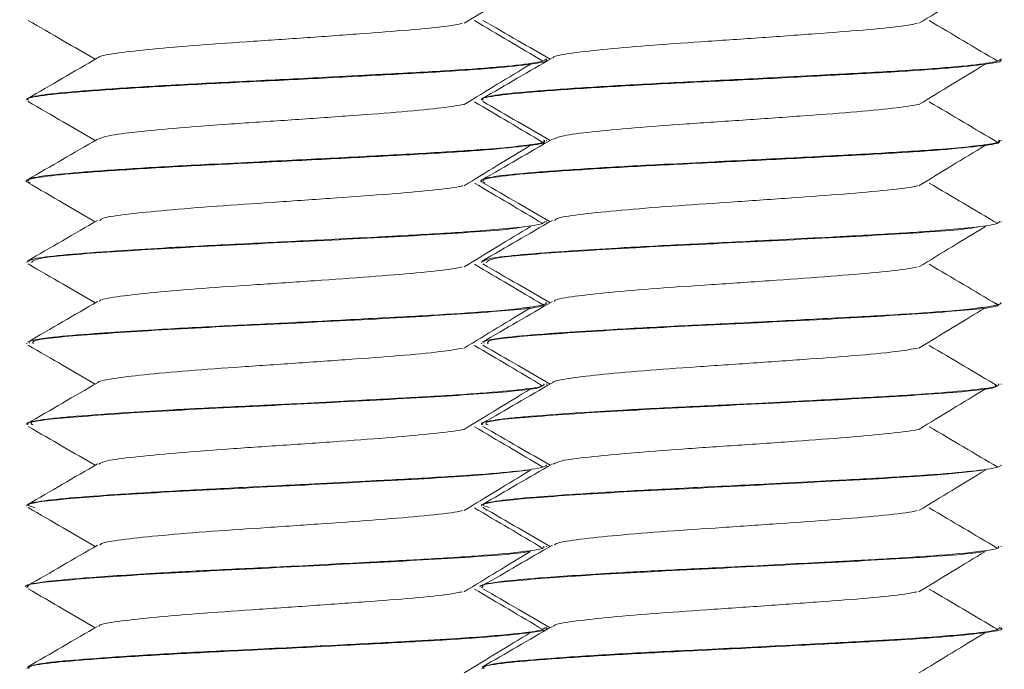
# Model space of a CAD drawing. Header units: millimetres. Extents: x -136 to 1613, y -2821 to -510.
# Tile 67 of 69: x 1582 to 1597, y -562 to -552. Entities that reach past the tile are written whole.
import ezdxf

# ---------------------------------------------------------------- set-up
doc = ezdxf.new("R2010")
doc.units = ezdxf.units.MM

msp = doc.modelspace()

# ---------------------------------------------------------------- linework, layer by layer
at = {"color": 7, "linetype": 'Continuous', "lineweight": 15}
for p, q in [((1589.998, -552.246), (1589.998, -552.236)), ((1596.998, -552.246), (1596.998, -552.236)), ((1581.998, -552.861), (1581.998, -552.871)), ((1588.998, -552.861), (1588.998, -552.871)), ((1589.998, -553.496), (1589.998, -553.486)), ((1596.998, -553.496), (1596.998, -553.486)), ((1581.998, -554.111), (1581.998, -554.121)), ((1588.998, -554.111), (1588.998, -554.121)), ((1589.998, -554.746), (1589.998, -554.736)), ((1596.998, -554.746), (1596.998, -554.736)), ((1581.998, -555.361), (1581.998, -555.371)), ((1588.998, -555.361), (1588.998, -555.371)), ((1589.998, -555.996), (1589.998, -555.986)), ((1596.998, -555.996), (1596.998, -555.986)), ((1581.998, -556.611), (1581.998, -556.62)), ((1588.998, -556.611), (1588.998, -556.62)), ((1589.998, -557.245), (1589.998, -557.236)), ((1596.998, -557.245), (1596.998, -557.236)), ((1581.998, -557.861), (1581.998, -557.87)), ((1588.998, -557.861), (1588.998, -557.87)), ((1589.998, -558.495), (1589.998, -558.486)), ((1596.998, -558.495), (1596.998, -558.486)), ((1581.998, -559.111), (1581.998, -559.12)), ((1588.998, -559.111), (1588.998, -559.12)), ((1589.998, -559.745), (1589.998, -559.736)), ((1596.998, -559.745), (1596.998, -559.736)), ((1581.998, -560.361), (1581.998, -560.371)), ((1588.998, -560.361), (1588.998, -560.371)), ((1589.998, -560.996), (1589.998, -560.986)), ((1596.998, -560.996), (1596.998, -560.986)), ((1581.998, -561.611), (1581.998, -561.621)), ((1588.998, -561.611), (1588.998, -561.621))]:
    msp.add_line(p, q, dxfattribs=at)
for points, knots in [([(1588.731, -551.687), (1588.9, -551.584), (1589.24, -551.376), (1589.582, -551.168), (1589.753, -551.065)], [0, 0, 0, 0, 0.4999471, 1, 1, 1, 1]), ([(1595.731, -551.687), (1595.9, -551.584), (1596.24, -551.376), (1596.582, -551.168), (1596.753, -551.065)], [0, 0, 0, 0, 0.499955, 1, 1, 1, 1]), ([(1582.019, -551.641), (1582.199, -551.746), (1582.544, -551.945), (1582.888, -552.145), (1583.052, -552.241)], [0, 0, 0, 0, 0.522699, 1, 1, 1, 1]), ([(1589.943, -552.269), (1589.767, -552.165), (1589.417, -551.958), (1589.066, -551.75), (1588.89, -551.646)], [0, 0, 0, 0, 0.500051, 1, 1, 1, 1]), ([(1589.019, -551.641), (1589.199, -551.746), (1589.544, -551.945), (1589.888, -552.145), (1590.052, -552.241)], [0, 0, 0, 0, 0.522699, 1, 1, 1, 1]), ([(1596.943, -552.269), (1596.767, -552.165), (1596.417, -551.958), (1596.066, -551.75), (1595.89, -551.646)], [0, 0, 0, 0, 0.500052, 1, 1, 1, 1]), ([(1583.104, -552.22), (1583.103, -552.217), (1583.095, -552.194), (1583.337, -552.149), (1583.825, -552.093), (1584.533, -552.029), (1585.371, -551.971), (1586.267, -551.911), (1587.139, -551.848), (1587.9, -551.791), (1588.455, -551.735), (1588.635, -551.701), (1588.707, -551.687)], [0, 0, 0, 0, 0.015977, 0.129924, 0.241844, 0.356313, 0.468871, 0.582011, 0.696317, 0.808123, 0.922377, 1, 1, 1, 1]), ([(1590.104, -552.22), (1590.103, -552.217), (1590.095, -552.194), (1590.337, -552.149), (1590.825, -552.093), (1591.533, -552.029), (1592.371, -551.971), (1593.267, -551.911), (1594.139, -551.848), (1594.9, -551.791), (1595.455, -551.735), (1595.635, -551.701), (1595.707, -551.687)], [0, 0, 0, 0, 0.015978, 0.129925, 0.241844, 0.356314, 0.468871, 0.582011, 0.696317, 0.808123, 0.922377, 1, 1, 1, 1]), ([(1582.028, -552.871), (1582.019, -552.867), (1581.964, -552.842), (1582.225, -552.795), (1582.809, -552.739), (1583.712, -552.676), (1584.818, -552.615), (1586.033, -552.558), (1587.242, -552.494), (1588.338, -552.437), (1589.23, -552.376), (1589.791, -552.313), (1590.038, -552.273), (1589.981, -552.249), (1589.973, -552.246)], [0, 0, 0, 0, 0.0197885, 0.1172699, 0.2125745, 0.3097735, 0.4065292, 0.50212, 0.5996831, 0.6952409, 0.7920384, 0.8892083, 0.9845253, 1, 1, 1, 1]), ([(1589.989, -552.236), (1589.993, -552.237), (1589.999, -552.239), (1589.996, -552.242), (1589.993, -552.248), (1589.964, -552.266), (1589.817, -552.301), (1589.356, -552.354), (1588.563, -552.413), (1587.857, -552.452), (1587.389, -552.476), (1587.02, -552.496), (1586.292, -552.534), (1585.235, -552.586), (1584.123, -552.642), (1583.173, -552.703), (1582.454, -552.758), (1582.093, -552.809), (1581.992, -552.844), (1582.001, -552.859), (1582.003, -552.861)], [0, 0, 0, 0, 0.005301, 0.008625, 0.014279, 0.032575, 0.097028, 0.189858, 0.282144, 0.374424, 0.383854, 0.402612, 0.468016, 0.560629, 0.652323, 0.745887, 0.83762, 0.930186, 0.990391, 1, 1, 1, 1]), ([(1583.088, -552.22), (1582.908, -552.324), (1582.548, -552.534), (1582.188, -552.742), (1582.008, -552.847)], [0, 0, 0, 0, 0.499706, 1, 1, 1, 1]), ([(1589.028, -552.871), (1589.019, -552.867), (1588.964, -552.842), (1589.225, -552.795), (1589.809, -552.739), (1590.712, -552.676), (1591.818, -552.615), (1593.033, -552.558), (1594.242, -552.494), (1595.338, -552.437), (1596.23, -552.376), (1596.791, -552.313), (1597.038, -552.273), (1596.981, -552.249), (1596.973, -552.246)], [0, 0, 0, 0, 0.019789, 0.117271, 0.212574, 0.309774, 0.40653, 0.50212, 0.599684, 0.695241, 0.792039, 0.889209, 0.984526, 1, 1, 1, 1]), ([(1596.989, -552.236), (1596.993, -552.237), (1596.999, -552.239), (1596.996, -552.242), (1596.993, -552.248), (1596.964, -552.266), (1596.817, -552.301), (1596.356, -552.354), (1595.563, -552.413), (1594.857, -552.452), (1594.389, -552.476), (1594.02, -552.496), (1593.292, -552.534), (1592.235, -552.586), (1591.123, -552.642), (1590.173, -552.703), (1589.454, -552.758), (1589.093, -552.809), (1588.992, -552.844), (1589.001, -552.859), (1589.003, -552.861)], [0, 0, 0, 0, 0.0053, 0.008624, 0.014279, 0.032576, 0.097028, 0.189858, 0.282145, 0.374423, 0.383854, 0.402612, 0.468016, 0.560629, 0.652322, 0.745887, 0.83762, 0.930187, 0.990391, 1, 1, 1, 1]), ([(1590.088, -552.22), (1589.908, -552.324), (1589.548, -552.534), (1589.188, -552.742), (1589.008, -552.847)], [0, 0, 0, 0, 0.499706, 1, 1, 1, 1]), ([(1588.731, -552.937), (1588.9, -552.834), (1589.24, -552.626), (1589.582, -552.418), (1589.753, -552.315)], [0, 0, 0, 0, 0.4999471, 1, 1, 1, 1]), ([(1595.731, -552.937), (1595.9, -552.834), (1596.24, -552.626), (1596.582, -552.418), (1596.753, -552.315)], [0, 0, 0, 0, 0.499955, 1, 1, 1, 1]), ([(1582.019, -552.891), (1582.199, -552.996), (1582.544, -553.195), (1582.888, -553.395), (1583.052, -553.491)], [0, 0, 0, 0, 0.522699, 1, 1, 1, 1]), ([(1583.099, -553.471), (1583.14, -553.453), (1583.226, -553.414), (1583.673, -553.359), (1584.324, -553.296), (1585.135, -553.235), (1586.024, -553.178), (1586.908, -553.114), (1587.708, -553.057), (1588.362, -552.996), (1588.61, -552.956), (1588.732, -552.936)], [0, 0, 0, 0, 0.101189, 0.212688, 0.326417, 0.439622, 0.551459, 0.665613, 0.777411, 0.890666, 1, 1, 1, 1]), ([(1589.943, -553.519), (1589.767, -553.415), (1589.417, -553.208), (1589.066, -553), (1588.89, -552.896)], [0, 0, 0, 0, 0.500051, 1, 1, 1, 1]), ([(1589.019, -552.891), (1589.199, -552.996), (1589.544, -553.195), (1589.888, -553.395), (1590.052, -553.491)], [0, 0, 0, 0, 0.522699, 1, 1, 1, 1]), ([(1590.099, -553.471), (1590.14, -553.453), (1590.226, -553.414), (1590.673, -553.359), (1591.324, -553.296), (1592.135, -553.235), (1593.024, -553.178), (1593.908, -553.114), (1594.708, -553.057), (1595.362, -552.996), (1595.61, -552.956), (1595.732, -552.936)], [0, 0, 0, 0, 0.101187, 0.212688, 0.326416, 0.439621, 0.551458, 0.665613, 0.777411, 0.890665, 1, 1, 1, 1]), ([(1596.943, -553.519), (1596.767, -553.415), (1596.417, -553.208), (1596.066, -553), (1595.89, -552.896)], [0, 0, 0, 0, 0.500052, 1, 1, 1, 1]), ([(1583.088, -553.47), (1582.908, -553.574), (1582.548, -553.783), (1582.188, -553.992), (1582.008, -554.096)], [0, 0, 0, 0, 0.499706, 1, 1, 1, 1]), ([(1590.088, -553.47), (1589.908, -553.574), (1589.548, -553.783), (1589.188, -553.992), (1589.008, -554.096)], [0, 0, 0, 0, 0.499706, 1, 1, 1, 1]), ([(1582.055, -554.141), (1582.033, -554.136), (1581.931, -554.111), (1582.116, -554.062), (1582.613, -554.004), (1583.445, -553.944), (1584.502, -553.881), (1585.699, -553.824), (1586.92, -553.761), (1588.058, -553.702), (1589.015, -553.643), (1589.672, -553.579), (1589.999, -553.534), (1589.963, -553.505), (1589.953, -553.496)], [0, 0, 0, 0, 0.02552, 0.119949, 0.212656, 0.306117, 0.400327, 0.49255, 0.586843, 0.68011, 0.772995, 0.867394, 0.959691, 1, 1, 1, 1]), ([(1589.956, -553.486), (1589.971, -553.495), (1589.986, -553.504), (1589.962, -553.513), (1589.961, -553.513), (1589.954, -553.516), (1589.925, -553.525), (1589.843, -553.542), (1589.716, -553.56), (1589.586, -553.576), (1589.406, -553.596), (1588.98, -553.634), (1588.18, -553.685), (1587.107, -553.741), (1586.287, -553.784), (1585.781, -553.809), (1585.399, -553.828), (1584.677, -553.863), (1583.722, -553.916), (1582.857, -553.976), (1582.377, -554.019), (1582.125, -554.058), (1581.994, -554.085), (1582.025, -554.104), (1582.037, -554.111)], [0, 0, 0, 0, 0.041987, 0.042338, 0.043023, 0.045393, 0.054124, 0.08755, 0.133584, 0.143082, 0.161876, 0.22725, 0.319552, 0.411469, 0.504989, 0.514275, 0.532671, 0.596697, 0.689488, 0.782722, 0.874002, 0.908301, 0.967576, 1, 1, 1, 1]), ([(1588.731, -554.187), (1588.9, -554.084), (1589.24, -553.876), (1589.582, -553.668), (1589.753, -553.565)], [0, 0, 0, 0, 0.4999471, 1, 1, 1, 1]), ([(1589.055, -554.141), (1589.033, -554.136), (1588.931, -554.111), (1589.116, -554.062), (1589.613, -554.004), (1590.445, -553.944), (1591.502, -553.881), (1592.699, -553.824), (1593.92, -553.761), (1595.058, -553.702), (1596.015, -553.643), (1596.672, -553.579), (1596.999, -553.534), (1596.963, -553.505), (1596.953, -553.496)], [0, 0, 0, 0, 0.025519, 0.11995, 0.212656, 0.306118, 0.400327, 0.49255, 0.586843, 0.68011, 0.772995, 0.867394, 0.959691, 1, 1, 1, 1]), ([(1596.956, -553.486), (1596.971, -553.495), (1596.986, -553.504), (1596.962, -553.513), (1596.961, -553.513), (1596.954, -553.516), (1596.925, -553.525), (1596.843, -553.542), (1596.716, -553.56), (1596.586, -553.576), (1596.406, -553.596), (1595.98, -553.634), (1595.18, -553.685), (1594.107, -553.741), (1593.287, -553.784), (1592.781, -553.809), (1592.399, -553.828), (1591.677, -553.863), (1590.722, -553.916), (1589.857, -553.976), (1589.377, -554.019), (1589.125, -554.058), (1588.994, -554.085), (1589.025, -554.104), (1589.037, -554.111)], [0, 0, 0, 0, 0.041987, 0.042339, 0.043024, 0.045392, 0.054124, 0.08755, 0.133585, 0.143083, 0.161876, 0.22725, 0.319552, 0.411469, 0.504989, 0.514275, 0.532671, 0.596697, 0.689488, 0.782722, 0.874001, 0.9083, 0.967576, 1, 1, 1, 1]), ([(1595.731, -554.187), (1595.9, -554.084), (1596.24, -553.876), (1596.582, -553.668), (1596.753, -553.565)], [0, 0, 0, 0, 0.499955, 1, 1, 1, 1]), ([(1582.019, -554.141), (1582.199, -554.246), (1582.544, -554.445), (1582.888, -554.645), (1583.052, -554.741)], [0, 0, 0, 0, 0.522699, 1, 1, 1, 1]), ([(1583.119, -554.721), (1583.134, -554.708), (1583.173, -554.675), (1583.532, -554.624), (1584.127, -554.564), (1584.904, -554.501), (1585.779, -554.444), (1586.672, -554.381), (1587.509, -554.322), (1588.189, -554.263), (1588.602, -554.216), (1588.693, -554.192), (1588.709, -554.188)], [0, 0, 0, 0, 0.069634, 0.182037, 0.295358, 0.409592, 0.521406, 0.635741, 0.748827, 0.861448, 0.975911, 1, 1, 1, 1]), ([(1589.943, -554.769), (1589.767, -554.665), (1589.417, -554.458), (1589.066, -554.25), (1588.89, -554.146)], [0, 0, 0, 0, 0.500051, 1, 1, 1, 1]), ([(1589.019, -554.141), (1589.199, -554.246), (1589.544, -554.445), (1589.888, -554.645), (1590.052, -554.741)], [0, 0, 0, 0, 0.522699, 1, 1, 1, 1]), ([(1590.119, -554.721), (1590.134, -554.708), (1590.173, -554.675), (1590.532, -554.624), (1591.127, -554.564), (1591.904, -554.501), (1592.779, -554.444), (1593.672, -554.381), (1594.509, -554.322), (1595.189, -554.263), (1595.602, -554.216), (1595.693, -554.192), (1595.709, -554.188)], [0, 0, 0, 0, 0.069634, 0.182037, 0.29536, 0.409593, 0.521407, 0.635742, 0.748828, 0.861449, 0.975912, 1, 1, 1, 1]), ([(1596.943, -554.769), (1596.767, -554.665), (1596.417, -554.458), (1596.066, -554.25), (1595.89, -554.146)], [0, 0, 0, 0, 0.500052, 1, 1, 1, 1]), ([(1589.977, -554.736), (1589.962, -554.752), (1589.932, -554.786), (1589.553, -554.832), (1589.105, -554.872), (1588.544, -554.913), (1587.984, -554.945), (1587.274, -554.983), (1586.52, -555.022), (1585.48, -555.074), (1584.723, -555.112), (1584.363, -555.131), (1584.336, -555.132), (1584.244, -555.137), (1583.903, -555.157), (1583.282, -555.195), (1582.586, -555.248), (1582.088, -555.303), (1582.033, -555.342), (1582.006, -555.361)], [0, 0, 0, 0, 0.0779746, 0.1633044, 0.2280954, 0.2641191, 0.3554906, 0.3874948, 0.4487284, 0.5409392, 0.6331421, 0.6338808, 0.6353023, 0.640195, 0.6581746, 0.726793, 0.819114, 0.9110253, 1, 1, 1, 1]), ([(1583.088, -554.72), (1582.908, -554.824), (1582.548, -555.033), (1582.188, -555.242), (1582.008, -555.346)], [0, 0, 0, 0, 0.499706, 1, 1, 1, 1]), ([(1582.07, -555.371), (1582.09, -555.347), (1582.136, -555.292), (1583.157, -555.211), (1584.737, -555.118), (1586.614, -555.029), (1588.309, -554.939), (1589.421, -554.866), (1589.613, -554.826), (1589.663, -554.815)], [0, 0, 0, 0, 0.127736, 0.289501, 0.453525, 0.615976, 0.778634, 0.942481, 1, 1, 1, 1]), ([(1588.731, -555.437), (1588.9, -555.334), (1589.24, -555.126), (1589.582, -554.918), (1589.753, -554.815)], [0, 0, 0, 0, 0.4999471, 1, 1, 1, 1]), ([(1596.977, -554.736), (1596.962, -554.752), (1596.932, -554.786), (1596.553, -554.832), (1596.105, -554.872), (1595.544, -554.913), (1594.984, -554.945), (1594.274, -554.983), (1593.52, -555.022), (1592.48, -555.074), (1591.723, -555.112), (1591.363, -555.131), (1591.336, -555.132), (1591.244, -555.137), (1590.903, -555.157), (1590.282, -555.195), (1589.586, -555.248), (1589.088, -555.303), (1589.033, -555.342), (1589.006, -555.361)], [0, 0, 0, 0, 0.077975, 0.163304, 0.228095, 0.264119, 0.35549, 0.387495, 0.448728, 0.540939, 0.633142, 0.63388, 0.635302, 0.640195, 0.658174, 0.726793, 0.819114, 0.911025, 1, 1, 1, 1]), ([(1590.088, -554.72), (1589.908, -554.824), (1589.548, -555.033), (1589.188, -555.242), (1589.008, -555.346)], [0, 0, 0, 0, 0.499706, 1, 1, 1, 1]), ([(1589.07, -555.371), (1589.09, -555.347), (1589.136, -555.292), (1590.157, -555.211), (1591.737, -555.118), (1593.614, -555.029), (1595.309, -554.939), (1596.421, -554.866), (1596.613, -554.826), (1596.663, -554.815)], [0, 0, 0, 0, 0.127736, 0.2895, 0.453524, 0.615976, 0.778634, 0.942481, 1, 1, 1, 1]), ([(1595.731, -555.437), (1595.9, -555.334), (1596.24, -555.126), (1596.582, -554.918), (1596.753, -554.815)], [0, 0, 0, 0, 0.499955, 1, 1, 1, 1]), ([(1582.019, -555.391), (1582.199, -555.496), (1582.544, -555.695), (1582.888, -555.895), (1583.052, -555.991)], [0, 0, 0, 0, 0.522699, 1, 1, 1, 1]), ([(1583.117, -555.97), (1583.119, -555.963), (1583.125, -555.936), (1583.41, -555.889), (1583.943, -555.831), (1584.681, -555.767), (1585.536, -555.71), (1586.433, -555.649), (1587.292, -555.587), (1588.023, -555.53), (1588.516, -555.477), (1588.656, -555.447), (1588.702, -555.438)], [0, 0, 0, 0, 0.037768, 0.151181, 0.263512, 0.378029, 0.490083, 0.603847, 0.717796, 0.82973, 0.944212, 1, 1, 1, 1]), ([(1589.932, -556.013), (1589.761, -555.911), (1589.414, -555.706), (1589.066, -555.5), (1588.89, -555.396)], [0, 0, 0, 0, 0.49517, 1, 1, 1, 1]), ([(1589.019, -555.391), (1589.199, -555.496), (1589.544, -555.695), (1589.888, -555.895), (1590.052, -555.991)], [0, 0, 0, 0, 0.522699, 1, 1, 1, 1]), ([(1590.117, -555.97), (1590.119, -555.963), (1590.125, -555.936), (1590.41, -555.889), (1590.943, -555.831), (1591.681, -555.767), (1592.536, -555.71), (1593.433, -555.649), (1594.292, -555.587), (1595.023, -555.53), (1595.516, -555.477), (1595.656, -555.447), (1595.702, -555.438)], [0, 0, 0, 0, 0.037767, 0.151181, 0.263512, 0.378029, 0.490083, 0.603847, 0.717795, 0.82973, 0.944212, 1, 1, 1, 1]), ([(1596.932, -556.013), (1596.761, -555.911), (1596.414, -555.706), (1596.066, -555.5), (1595.89, -555.396)], [0, 0, 0, 0, 0.49517, 1, 1, 1, 1]), ([(1583.088, -555.97), (1582.908, -556.074), (1582.548, -556.283), (1582.188, -556.492), (1582.008, -556.596)], [0, 0, 0, 0, 0.499706, 1, 1, 1, 1]), ([(1589.994, -555.986), (1589.993, -555.991), (1589.991, -556.015), (1589.867, -556.04), (1589.681, -556.064), (1589.521, -556.084), (1589.133, -556.122), (1588.381, -556.174), (1587.339, -556.229), (1586.187, -556.29), (1585.016, -556.346), (1584.026, -556.398), (1583.423, -556.437), (1583.151, -556.456), (1583.081, -556.461), (1583.06, -556.463), (1582.795, -556.482), (1582.495, -556.507), (1582.196, -556.545), (1582.017, -556.576), (1582.033, -556.6), (1582.04, -556.611)], [0, 0, 0, 0, 0.02306, 0.114359, 0.125106, 0.144274, 0.207782, 0.300652, 0.392117, 0.485636, 0.577649, 0.66987, 0.738209, 0.75627, 0.761259, 0.762743, 0.763553, 0.854932, 0.887031, 0.948166, 1, 1, 1, 1]), ([(1582.098, -556.62), (1582.088, -556.602), (1582.06, -556.553), (1582.925, -556.478), (1584.418, -556.383), (1586.266, -556.296), (1588.063, -556.204), (1589.385, -556.114), (1590.039, -556.046), (1589.934, -556.005), (1589.908, -555.996)], [0, 0, 0, 0, 0.08695, 0.230648, 0.376615, 0.520383, 0.665702, 0.810348, 0.954454, 1, 1, 1, 1]), ([(1590.088, -555.97), (1589.908, -556.074), (1589.548, -556.283), (1589.188, -556.492), (1589.008, -556.596)], [0, 0, 0, 0, 0.499706, 1, 1, 1, 1]), ([(1596.994, -555.986), (1596.993, -555.991), (1596.991, -556.015), (1596.867, -556.04), (1596.681, -556.064), (1596.521, -556.084), (1596.133, -556.122), (1595.381, -556.174), (1594.339, -556.229), (1593.187, -556.29), (1592.016, -556.346), (1591.026, -556.398), (1590.423, -556.437), (1590.151, -556.456), (1590.081, -556.461), (1590.06, -556.463), (1589.795, -556.482), (1589.495, -556.507), (1589.196, -556.545), (1589.017, -556.576), (1589.033, -556.6), (1589.04, -556.611)], [0, 0, 0, 0, 0.02306, 0.11436, 0.125107, 0.144274, 0.207783, 0.300652, 0.392117, 0.485636, 0.577649, 0.66987, 0.738209, 0.75627, 0.761259, 0.762743, 0.763553, 0.854933, 0.887032, 0.948167, 1, 1, 1, 1]), ([(1589.098, -556.62), (1589.088, -556.602), (1589.06, -556.553), (1589.925, -556.478), (1591.418, -556.383), (1593.266, -556.296), (1595.063, -556.204), (1596.385, -556.114), (1597.039, -556.046), (1596.934, -556.005), (1596.908, -555.996)], [0, 0, 0, 0, 0.086949, 0.230648, 0.376614, 0.520382, 0.665701, 0.810348, 0.954454, 1, 1, 1, 1]), ([(1588.731, -556.687), (1588.9, -556.584), (1589.24, -556.376), (1589.582, -556.168), (1589.753, -556.065)], [0, 0, 0, 0, 0.4999471, 1, 1, 1, 1]), ([(1595.731, -556.687), (1595.9, -556.584), (1596.24, -556.376), (1596.582, -556.168), (1596.753, -556.065)], [0, 0, 0, 0, 0.499955, 1, 1, 1, 1]), ([(1582.019, -556.641), (1582.199, -556.746), (1582.544, -556.945), (1582.888, -557.145), (1583.052, -557.241)], [0, 0, 0, 0, 0.522699, 1, 1, 1, 1]), ([(1589.943, -557.269), (1589.767, -557.165), (1589.417, -556.958), (1589.066, -556.75), (1588.89, -556.646)], [0, 0, 0, 0, 0.500051, 1, 1, 1, 1]), ([(1589.019, -556.641), (1589.199, -556.746), (1589.544, -556.945), (1589.888, -557.145), (1590.052, -557.241)], [0, 0, 0, 0, 0.522699, 1, 1, 1, 1]), ([(1596.943, -557.269), (1596.767, -557.165), (1596.417, -556.958), (1596.066, -556.75), (1595.89, -556.646)], [0, 0, 0, 0, 0.500052, 1, 1, 1, 1]), ([(1583.094, -557.22), (1583.094, -557.219), (1583.081, -557.198), (1583.307, -557.154), (1583.772, -557.098), (1584.467, -557.035), (1585.296, -556.975), (1586.191, -556.916), (1587.067, -556.853), (1587.841, -556.796), (1588.426, -556.738), (1588.626, -556.702), (1588.713, -556.687)], [0, 0, 0, 0, 0.005966, 0.120094, 0.231917, 0.346298, 0.459177, 0.571969, 0.686374, 0.798212, 0.912297, 1, 1, 1, 1]), ([(1590.094, -557.22), (1590.094, -557.219), (1590.081, -557.198), (1590.307, -557.154), (1590.772, -557.098), (1591.467, -557.035), (1592.296, -556.975), (1593.191, -556.916), (1594.067, -556.853), (1594.841, -556.796), (1595.426, -556.738), (1595.626, -556.702), (1595.713, -556.687)], [0, 0, 0, 0, 0.005965, 0.120094, 0.231917, 0.346298, 0.459177, 0.571969, 0.686374, 0.798213, 0.912296, 1, 1, 1, 1]), ([(1589.959, -557.236), (1589.961, -557.248), (1589.966, -557.28), (1589.594, -557.329), (1588.921, -557.39), (1587.987, -557.445), (1587.018, -557.496), (1586.242, -557.536), (1585.469, -557.575), (1584.908, -557.602), (1584.437, -557.627), (1584.081, -557.646), (1583.452, -557.684), (1582.855, -557.727), (1582.444, -557.763), (1582.144, -557.801), (1581.961, -557.836), (1582.013, -557.858), (1582.02, -557.861)], [0, 0, 0, 0, 0.059447, 0.1511, 0.244652, 0.336402, 0.428923, 0.489711, 0.522548, 0.613857, 0.624667, 0.643857, 0.707279, 0.800164, 0.845663, 0.891867, 0.985391, 1, 1, 1, 1]), ([(1583.088, -557.22), (1582.908, -557.324), (1582.548, -557.533), (1582.188, -557.742), (1582.008, -557.846)], [0, 0, 0, 0, 0.499706, 1, 1, 1, 1]), ([(1582.098, -557.87), (1582.074, -557.857), (1581.992, -557.815), (1582.718, -557.744), (1584.105, -557.65), (1585.927, -557.563), (1587.757, -557.469), (1589.193, -557.381), (1589.977, -557.305), (1589.915, -557.26), (1589.895, -557.245)], [0, 0, 0, 0, 0.060249, 0.204354, 0.350142, 0.493776, 0.639652, 0.783629, 0.928495, 1, 1, 1, 1]), ([(1596.959, -557.236), (1596.961, -557.248), (1596.966, -557.28), (1596.594, -557.329), (1595.921, -557.39), (1594.987, -557.445), (1594.018, -557.496), (1593.242, -557.536), (1592.469, -557.575), (1591.908, -557.602), (1591.437, -557.627), (1591.081, -557.646), (1590.452, -557.684), (1589.855, -557.727), (1589.444, -557.763), (1589.144, -557.801), (1588.961, -557.836), (1589.013, -557.858), (1589.02, -557.861)], [0, 0, 0, 0, 0.059446, 0.1511, 0.244652, 0.336402, 0.428923, 0.489711, 0.522548, 0.613856, 0.624667, 0.643857, 0.70728, 0.800164, 0.845663, 0.891867, 0.98539, 1, 1, 1, 1]), ([(1590.088, -557.22), (1589.908, -557.324), (1589.548, -557.533), (1589.188, -557.742), (1589.008, -557.846)], [0, 0, 0, 0, 0.499706, 1, 1, 1, 1]), ([(1589.098, -557.87), (1589.074, -557.857), (1588.992, -557.815), (1589.718, -557.744), (1591.105, -557.65), (1592.927, -557.563), (1594.757, -557.469), (1596.193, -557.381), (1596.977, -557.305), (1596.915, -557.26), (1596.895, -557.245)], [0, 0, 0, 0, 0.0602492, 0.2043544, 0.3501429, 0.4937761, 0.6396519, 0.7836296, 0.9284955, 1, 1, 1, 1]), ([(1588.731, -557.937), (1588.9, -557.834), (1589.24, -557.626), (1589.582, -557.418), (1589.753, -557.315)], [0, 0, 0, 0, 0.4999471, 1, 1, 1, 1]), ([(1595.731, -557.937), (1595.9, -557.834), (1596.24, -557.626), (1596.582, -557.418), (1596.753, -557.315)], [0, 0, 0, 0, 0.499955, 1, 1, 1, 1]), ([(1582.019, -557.891), (1582.199, -557.996), (1582.544, -558.195), (1582.888, -558.395), (1583.052, -558.491)], [0, 0, 0, 0, 0.522699, 1, 1, 1, 1]), ([(1583.108, -558.471), (1583.139, -558.454), (1583.209, -558.417), (1583.627, -558.364), (1584.261, -558.302), (1585.062, -558.24), (1585.947, -558.183), (1586.833, -558.12), (1587.653, -558.061), (1588.292, -558.001), (1588.658, -557.958), (1588.725, -557.938), (1588.726, -557.938)], [0, 0, 0, 0, 0.091451, 0.203397, 0.317269, 0.43107, 0.543061, 0.657548, 0.769921, 0.883239, 0.997448, 1, 1, 1, 1]), ([(1589.943, -558.519), (1589.767, -558.415), (1589.417, -558.208), (1589.066, -558), (1588.89, -557.896)], [0, 0, 0, 0, 0.500051, 1, 1, 1, 1]), ([(1589.019, -557.891), (1589.199, -557.996), (1589.544, -558.195), (1589.888, -558.395), (1590.052, -558.491)], [0, 0, 0, 0, 0.522699, 1, 1, 1, 1]), ([(1590.108, -558.471), (1590.139, -558.454), (1590.209, -558.417), (1590.627, -558.364), (1591.261, -558.302), (1592.062, -558.24), (1592.947, -558.183), (1593.833, -558.12), (1594.653, -558.061), (1595.292, -558.001), (1595.658, -557.958), (1595.725, -557.938), (1595.726, -557.938)], [0, 0, 0, 0, 0.091452, 0.203398, 0.31727, 0.431071, 0.543062, 0.657549, 0.769922, 0.88324, 0.99745, 1, 1, 1, 1]), ([(1596.943, -558.519), (1596.767, -558.415), (1596.417, -558.208), (1596.066, -558), (1595.89, -557.896)], [0, 0, 0, 0, 0.500052, 1, 1, 1, 1]), ([(1583.088, -558.47), (1582.908, -558.574), (1582.548, -558.783), (1582.188, -558.992), (1582.008, -559.096)], [0, 0, 0, 0, 0.499706, 1, 1, 1, 1]), ([(1590.088, -558.47), (1589.908, -558.574), (1589.548, -558.783), (1589.188, -558.992), (1589.008, -559.096)], [0, 0, 0, 0, 0.499706, 1, 1, 1, 1]), ([(1589.991, -558.486), (1589.994, -558.487), (1590.003, -558.49), (1589.99, -558.497), (1589.97, -558.515), (1589.817, -558.55), (1589.367, -558.603), (1588.578, -558.662), (1587.872, -558.701), (1587.403, -558.726), (1587.034, -558.745), (1586.308, -558.783), (1585.254, -558.835), (1584.14, -558.891), (1583.186, -558.952), (1582.463, -559.007), (1582.097, -559.059), (1581.993, -559.094), (1582.001, -559.109), (1582.003, -559.111)], [0, 0, 0, 0, 0.003809, 0.014005, 0.032712, 0.095571, 0.188359, 0.280654, 0.372942, 0.382802, 0.4017, 0.466515, 0.55917, 0.650825, 0.744387, 0.836157, 0.928676, 0.989681, 1, 1, 1, 1]), ([(1582.121, -559.141), (1582.07, -559.127), (1581.909, -559.084), (1582.522, -559.009), (1583.809, -558.917), (1585.591, -558.83), (1587.423, -558.735), (1588.984, -558.651), (1589.48, -558.593), (1589.716, -558.565)], [0, 0, 0, 0, 0.072995, 0.230279, 0.387847, 0.544042, 0.7025, 0.858479, 1, 1, 1, 1]), ([(1588.731, -559.187), (1588.9, -559.084), (1589.24, -558.876), (1589.582, -558.668), (1589.753, -558.565)], [0, 0, 0, 0, 0.4999471, 1, 1, 1, 1]), ([(1596.991, -558.486), (1596.994, -558.487), (1597.003, -558.49), (1596.99, -558.497), (1596.97, -558.515), (1596.817, -558.55), (1596.367, -558.603), (1595.578, -558.662), (1594.872, -558.701), (1594.403, -558.726), (1594.034, -558.745), (1593.308, -558.783), (1592.254, -558.835), (1591.14, -558.891), (1590.186, -558.952), (1589.463, -559.007), (1589.097, -559.059), (1588.993, -559.094), (1589.001, -559.109), (1589.003, -559.111)], [0, 0, 0, 0, 0.003809, 0.014004, 0.032712, 0.09557, 0.188359, 0.280654, 0.372942, 0.382802, 0.401701, 0.466515, 0.55917, 0.650825, 0.744387, 0.836156, 0.928676, 0.98968, 1, 1, 1, 1]), ([(1589.121, -559.141), (1589.07, -559.127), (1588.909, -559.084), (1589.522, -559.009), (1590.809, -558.917), (1592.591, -558.83), (1594.423, -558.735), (1595.984, -558.651), (1596.48, -558.593), (1596.716, -558.565)], [0, 0, 0, 0, 0.072995, 0.230279, 0.387847, 0.544042, 0.702501, 0.85848, 1, 1, 1, 1]), ([(1595.731, -559.187), (1595.9, -559.084), (1596.24, -558.876), (1596.582, -558.668), (1596.753, -558.565)], [0, 0, 0, 0, 0.499955, 1, 1, 1, 1]), ([(1582.019, -559.141), (1582.199, -559.246), (1582.544, -559.445), (1582.888, -559.645), (1583.052, -559.741)], [0, 0, 0, 0, 0.522699, 1, 1, 1, 1]), ([(1583.121, -559.721), (1583.13, -559.71), (1583.158, -559.678), (1583.492, -559.629), (1584.068, -559.569), (1584.833, -559.506), (1585.702, -559.449), (1586.597, -559.387), (1587.442, -559.326), (1588.139, -559.268), (1588.575, -559.219), (1588.681, -559.194), (1588.705, -559.188)], [0, 0, 0, 0, 0.059588, 0.172291, 0.285299, 0.399666, 0.511492, 0.625691, 0.739092, 0.851434, 0.965948, 1, 1, 1, 1]), ([(1589.943, -559.769), (1589.767, -559.665), (1589.417, -559.458), (1589.066, -559.25), (1588.89, -559.146)], [0, 0, 0, 0, 0.500051, 1, 1, 1, 1]), ([(1589.019, -559.141), (1589.199, -559.246), (1589.544, -559.445), (1589.888, -559.645), (1590.052, -559.741)], [0, 0, 0, 0, 0.522699, 1, 1, 1, 1]), ([(1590.121, -559.721), (1590.13, -559.71), (1590.158, -559.678), (1590.492, -559.629), (1591.068, -559.569), (1591.833, -559.506), (1592.702, -559.449), (1593.597, -559.387), (1594.442, -559.326), (1595.139, -559.268), (1595.575, -559.219), (1595.681, -559.194), (1595.705, -559.188)], [0, 0, 0, 0, 0.059586, 0.172291, 0.285298, 0.399666, 0.511492, 0.625692, 0.739092, 0.851433, 0.965949, 1, 1, 1, 1]), ([(1596.943, -559.769), (1596.767, -559.665), (1596.417, -559.458), (1596.066, -559.25), (1595.89, -559.146)], [0, 0, 0, 0, 0.500052, 1, 1, 1, 1]), ([(1582.017, -560.371), (1582.011, -560.369), (1581.877, -560.338), (1582.381, -560.273), (1583.523, -560.185), (1585.248, -560.095), (1587.124, -560.002), (1588.699, -559.915), (1589.622, -559.849), (1589.718, -559.817), (1589.725, -559.815)], [0, 0, 0, 0, 0.008164, 0.172196, 0.33468, 0.49734, 0.661221, 0.823053, 0.98744, 1, 1, 1, 1]), ([(1589.952, -559.736), (1589.96, -559.747), (1589.979, -559.771), (1589.704, -559.815), (1589.144, -559.873), (1588.239, -559.932), (1587.162, -559.988), (1585.996, -560.05), (1585.016, -560.096), (1584.385, -560.129), (1583.682, -560.169), (1582.914, -560.22), (1582.25, -560.281), (1581.972, -560.329), (1582.015, -560.356), (1582.021, -560.361)], [0, 0, 0, 0, 0.0524876, 0.1143576, 0.2244342, 0.3179793, 0.3971268, 0.5084745, 0.5943089, 0.6322128, 0.6692611, 0.78344, 0.8674914, 0.9792679, 1, 1, 1, 1]), ([(1583.088, -559.72), (1582.908, -559.824), (1582.548, -560.033), (1582.188, -560.242), (1582.008, -560.346)], [0, 0, 0, 0, 0.4997, 1, 1, 1, 1]), ([(1588.731, -560.437), (1588.9, -560.334), (1589.24, -560.126), (1589.582, -559.918), (1589.753, -559.815)], [0, 0, 0, 0, 0.4999471, 1, 1, 1, 1]), ([(1589.017, -560.371), (1589.011, -560.369), (1588.877, -560.338), (1589.381, -560.273), (1590.523, -560.185), (1592.248, -560.095), (1594.124, -560.002), (1595.699, -559.915), (1596.622, -559.849), (1596.718, -559.817), (1596.725, -559.815)], [0, 0, 0, 0, 0.008164, 0.172195, 0.334681, 0.49734, 0.661222, 0.823052, 0.98744, 1, 1, 1, 1]), ([(1596.952, -559.736), (1596.96, -559.747), (1596.979, -559.771), (1596.704, -559.815), (1596.144, -559.873), (1595.239, -559.932), (1594.162, -559.988), (1592.996, -560.05), (1592.016, -560.096), (1591.385, -560.129), (1590.682, -560.169), (1589.914, -560.22), (1589.25, -560.281), (1588.972, -560.329), (1589.015, -560.356), (1589.021, -560.361)], [0, 0, 0, 0, 0.052487, 0.114357, 0.224434, 0.31798, 0.397127, 0.508475, 0.594309, 0.632213, 0.669262, 0.783441, 0.867492, 0.979269, 1, 1, 1, 1]), ([(1590.088, -559.72), (1589.908, -559.824), (1589.548, -560.033), (1589.188, -560.242), (1589.008, -560.346)], [0, 0, 0, 0, 0.4997, 1, 1, 1, 1]), ([(1595.731, -560.437), (1595.9, -560.334), (1596.24, -560.126), (1596.582, -559.918), (1596.753, -559.815)], [0, 0, 0, 0, 0.499955, 1, 1, 1, 1]), ([(1582.019, -560.391), (1582.199, -560.496), (1582.544, -560.695), (1582.888, -560.895), (1583.052, -560.991)], [0, 0, 0, 0, 0.522699, 1, 1, 1, 1]), ([(1583.112, -560.97), (1583.112, -560.965), (1583.111, -560.94), (1583.375, -560.894), (1583.888, -560.836), (1584.612, -560.773), (1585.46, -560.715), (1586.357, -560.654), (1587.222, -560.592), (1587.967, -560.535), (1588.488, -560.48), (1588.646, -560.449), (1588.703, -560.437)], [0, 0, 0, 0, 0.027732, 0.141415, 0.253523, 0.368043, 0.480294, 0.593794, 0.707931, 0.819772, 0.934175, 1, 1, 1, 1]), ([(1589.943, -561.019), (1589.767, -560.915), (1589.417, -560.708), (1589.066, -560.5), (1588.89, -560.396)], [0, 0, 0, 0, 0.500051, 1, 1, 1, 1]), ([(1589.019, -560.391), (1589.199, -560.496), (1589.544, -560.695), (1589.888, -560.895), (1590.052, -560.991)], [0, 0, 0, 0, 0.522699, 1, 1, 1, 1]), ([(1590.112, -560.97), (1590.112, -560.965), (1590.111, -560.94), (1590.375, -560.894), (1590.888, -560.836), (1591.612, -560.773), (1592.46, -560.715), (1593.357, -560.654), (1594.222, -560.592), (1594.967, -560.535), (1595.488, -560.48), (1595.646, -560.449), (1595.703, -560.437)], [0, 0, 0, 0, 0.027732, 0.141415, 0.253522, 0.368041, 0.480293, 0.593793, 0.70793, 0.819771, 0.934173, 1, 1, 1, 1]), ([(1596.943, -561.019), (1596.767, -560.915), (1596.417, -560.708), (1596.066, -560.5), (1595.89, -560.396)], [0, 0, 0, 0, 0.500052, 1, 1, 1, 1]), ([(1583.088, -560.97), (1582.908, -561.074), (1582.548, -561.283), (1582.188, -561.492), (1582.008, -561.597)], [0, 0, 0, 0, 0.499694, 1, 1, 1, 1]), ([(1582.037, -561.621), (1582.026, -561.614), (1581.978, -561.588), (1582.269, -561.539), (1582.888, -561.483), (1583.815, -561.42), (1584.937, -561.36), (1586.157, -561.301), (1587.359, -561.238), (1588.438, -561.181), (1589.305, -561.119), (1589.828, -561.057), (1590.051, -561.019), (1589.991, -560.997), (1589.988, -560.996)], [0, 0, 0, 0, 0.029586, 0.126954, 0.222215, 0.31957, 0.41603, 0.511868, 0.6094, 0.704786, 0.801818, 0.898774, 0.994209, 1, 1, 1, 1]), ([(1589.982, -560.986), (1589.966, -561.002), (1589.932, -561.036), (1589.487, -561.091), (1588.776, -561.149), (1587.847, -561.202), (1586.778, -561.259), (1585.546, -561.322), (1584.336, -561.38), (1583.353, -561.44), (1582.72, -561.488), (1582.374, -561.521), (1582.083, -561.56), (1582.046, -561.589), (1582.019, -561.611)], [0, 0, 0, 0, 0.076722, 0.162854, 0.272472, 0.343189, 0.430873, 0.54228, 0.63223, 0.728262, 0.817306, 0.860506, 0.899857, 1, 1, 1, 1]), ([(1590.088, -560.97), (1589.908, -561.074), (1589.548, -561.283), (1589.188, -561.492), (1589.008, -561.597)], [0, 0, 0, 0, 0.499694, 1, 1, 1, 1]), ([(1589.037, -561.621), (1589.026, -561.614), (1588.978, -561.588), (1589.269, -561.539), (1589.888, -561.483), (1590.815, -561.42), (1591.937, -561.36), (1593.157, -561.301), (1594.359, -561.238), (1595.438, -561.181), (1596.305, -561.119), (1596.828, -561.057), (1597.051, -561.019), (1596.991, -560.997), (1596.988, -560.996)], [0, 0, 0, 0, 0.029586, 0.126954, 0.222215, 0.31957, 0.416031, 0.511868, 0.609401, 0.704786, 0.801819, 0.898775, 0.99421, 1, 1, 1, 1]), ([(1596.982, -560.986), (1596.966, -561.002), (1596.932, -561.036), (1596.487, -561.091), (1595.776, -561.149), (1594.847, -561.202), (1593.778, -561.259), (1592.546, -561.322), (1591.336, -561.38), (1590.353, -561.44), (1589.72, -561.488), (1589.374, -561.521), (1589.083, -561.56), (1589.046, -561.589), (1589.019, -561.611)], [0, 0, 0, 0, 0.076723, 0.162855, 0.272473, 0.343189, 0.430874, 0.542281, 0.632231, 0.728263, 0.817307, 0.860506, 0.899857, 1, 1, 1, 1]), ([(1588.731, -561.687), (1588.9, -561.584), (1589.24, -561.376), (1589.582, -561.168), (1589.753, -561.065)], [0, 0, 0, 0, 0.4999471, 1, 1, 1, 1]), ([(1595.731, -561.687), (1595.9, -561.584), (1596.24, -561.376), (1596.582, -561.168), (1596.753, -561.065)], [0, 0, 0, 0, 0.499955, 1, 1, 1, 1])]:
    msp.add_open_spline(points, degree=3, knots=knots, dxfattribs=at)

doc.saveas('drawing.dxf')
